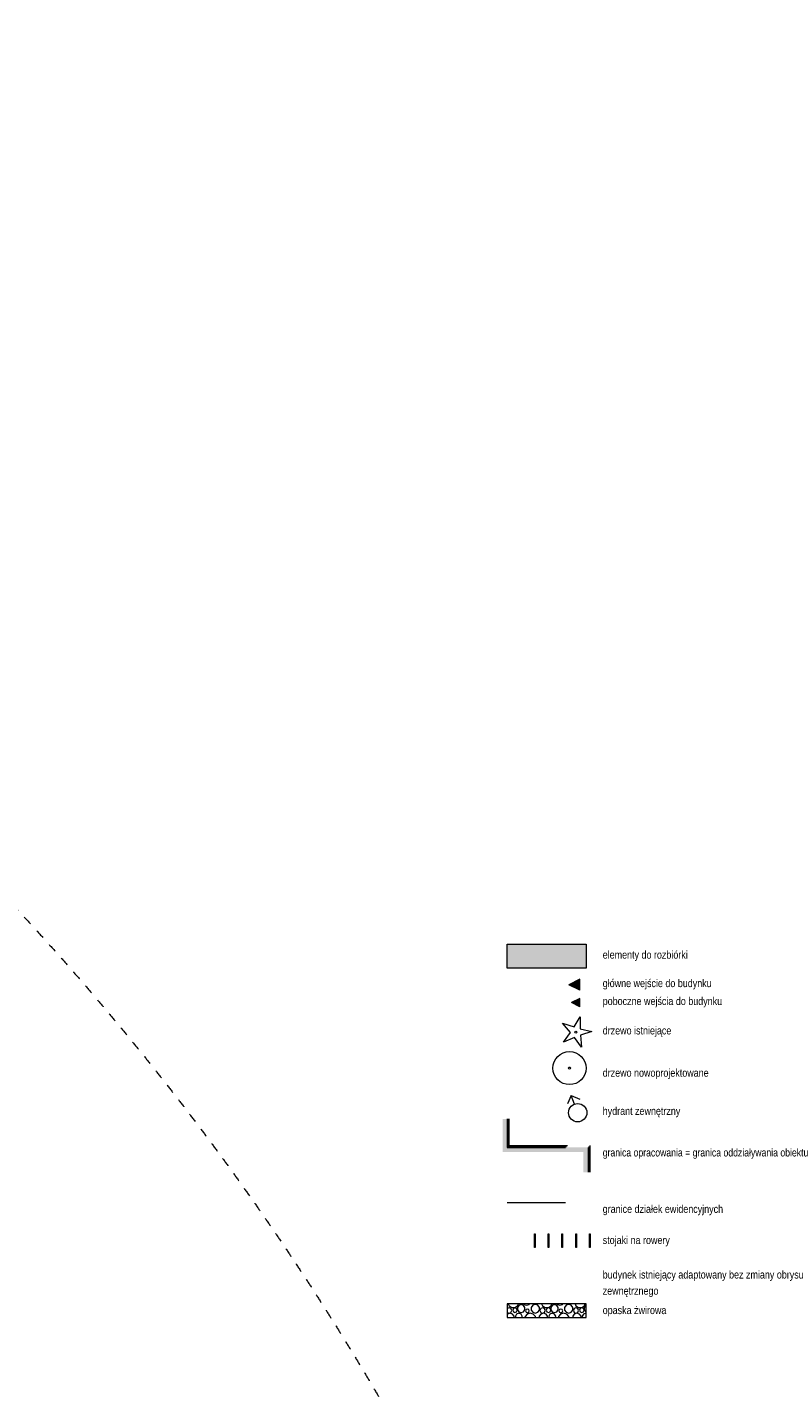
# Model space of a CAD drawing. Header units: millimetres. Extents: x -1155795 to 240441, y -422828 to 463730.
# Tile 66 of 66: x 199229 to 240441, y 63224 to 137304. Entities that reach past the tile are written whole.
import ezdxf

# ---------------------------------------------------------------- set-up
doc = ezdxf.new("R2010")
doc.units = ezdxf.units.MM
doc.header["$MEASUREMENT"] = 0
doc.linetypes.add('Dashed 1_500', pattern=[1000, 500, -500])
doc.linetypes.add('Long Dashed', pattern=[5291.666508, 3174.999952, -2116.666555])
for name, color, linetype, lineweight in [('0_Nr_pióra__1', 7, 'Continuous', 13), ('2D Drafting - General_Nr_pióra__38', 30, 'Continuous', 13), ('2D Drafting - General_Nr_pióra__60', 230, 'Continuous', 13), ('Interior - Furniture _Nr_pióra__1', 7, 'Continuous', 13), ('Nowe_0_Nr_pióra__60', 230, 'Continuous', 13), ('Nowe_2D Drafting - General_Nr_pióra__1', 7, 'Continuous', 13)]:
    doc.layers.add(name, color=color, linetype=linetype, lineweight=lineweight)
for name, color, linetype, lineweight, true_color in [('0_Nr_pióra__78', 7, 'Continuous', 13, 0x00bb5e), ('0_Nr_pióra__99', 7, 'Continuous', 0, 0xaad2ff), ('2D Drafting - General_Nr_pióra__101', 7, 'Continuous', 13, 0x4c4c4c), ('2D Drafting - General_Nr_pióra__81', 7, 'Continuous', 13, 0x4c4c4c), ('Nowe_Site & Landscape - General_Nr_pióra__78', 7, 'Continuous', 13, 0x00bb5e)]:
    doc.layers.add(name, color=color, linetype=linetype, lineweight=lineweight, true_color=true_color)
doc.layers.add('Interior - Furniture', color=7, linetype='Continuous')
doc.layers.add('Nowe_Site & Landscape - General', color=7, linetype='Continuous')
doc.styles.add('STYL_AUTOMATYCZNY_12', font='Arial Narrow.ttf')
doc.linetypes.add('X (1_500)', pattern='A,0,[1,-2. PZT (5)1.Shx,S=19.84127,R=0,X=0,Y=0],-2500,0', length=2500)

# ---------------------------------------------------------------- blocks, each defined once
blk = doc.blocks.new('*X12')
at = {"layer": '2D Drafting - General_Nr_pióra__81', "color": 59, "linetype": 'Continuous', "lineweight": 13, "true_color": 0x4c4c4c}
for p, q in [((225343, 67583), (225338, 67570)), ((225445, 67624), (225343, 67583)), ((225396, 67846), (225444, 67742)), ((225444, 67742), (225589, 67649)), ((225546, 67583), (225445, 67624)), ((225587, 67482), (225546, 67583)), ((225546, 67380), (225587, 67482)), ((225589, 67649), (225761, 67649)), ((225675, 67588), (225638, 67499)), ((225638, 67499), (225675, 67411)), ((225764, 67625), (225675, 67588)), ((225761, 67649), (225906, 67742)), ((225852, 67588), (225764, 67625)), ((225889, 67499), (225852, 67588)), ((225852, 67411), (225889, 67499)), ((225975, 67760), (225898, 67654)), ((225898, 67654), (225898, 67522)), ((225898, 67522), (225975, 67416)), ((225906, 67742), (225954, 67846)), ((226101, 67801), (225975, 67760)), ((225975, 67416), (226101, 67375)), ((226226, 67760), (226101, 67801)), ((226101, 67375), (226226, 67416)), ((226303, 67654), (226226, 67760)), ((226226, 67416), (226303, 67522)), ((226228, 67846), (226253, 67812)), ((226253, 67812), (226393, 67766)), ((226303, 67522), (226303, 67654)), ((226364, 67534), (226334, 67461)), ((226334, 67461), (226364, 67388)), ((226437, 67564), (226364, 67534)), ((226393, 67766), (226533, 67812)), ((226510, 67534), (226437, 67564)), ((226541, 67461), (226510, 67534)), ((226510, 67388), (226541, 67461)), ((226533, 67812), (226558, 67846)), ((226729, 67768), (226643, 67650)), ((226643, 67650), (226643, 67504)), ((226643, 67504), (226729, 67386)), ((226868, 67814), (226729, 67768)), ((227007, 67768), (226868, 67814)), ((227093, 67650), (227007, 67768)), ((227007, 67386), (227093, 67504)), ((227093, 67504), (227093, 67650)), ((227162, 67583), (227120, 67482)), ((227120, 67482), (227162, 67380)), ((227263, 67624), (227162, 67583)), ((227215, 67846), (227262, 67742)), ((227262, 67742), (227407, 67649)), ((227364, 67583), (227263, 67624)), ((227406, 67482), (227364, 67583)), ((227364, 67380), (227406, 67482)), ((227407, 67649), (227580, 67649)), ((227494, 67588), (227457, 67499)), ((227457, 67499), (227494, 67411)), ((227582, 67625), (227494, 67588)), ((227580, 67649), (227725, 67742)), ((227671, 67588), (227582, 67625)), ((227708, 67499), (227671, 67588)), ((227671, 67411), (227708, 67499)), ((227794, 67760), (227717, 67654)), ((227717, 67654), (227717, 67522)), ((227717, 67522), (227794, 67416)), ((227725, 67742), (227772, 67846)), ((227919, 67801), (227794, 67760)), ((227794, 67416), (227919, 67375)), ((228044, 67760), (227919, 67801)), ((227919, 67375), (228044, 67416)), ((228121, 67654), (228044, 67760)), ((228044, 67416), (228121, 67522)), ((228046, 67846), (228071, 67812)), ((228071, 67812), (228211, 67766)), ((228121, 67522), (228121, 67654)), ((228183, 67534), (228153, 67461)), ((228153, 67461), (228183, 67388)), ((228256, 67564), (228183, 67534)), ((228211, 67766), (228352, 67812)), ((228329, 67534), (228256, 67564)), ((228359, 67461), (228329, 67534)), ((228329, 67388), (228359, 67461)), ((228352, 67812), (228376, 67846)), ((228547, 67768), (228461, 67650)), ((228461, 67650), (228461, 67504)), ((228461, 67504), (228547, 67386)), ((228686, 67814), (228547, 67768)), ((228825, 67768), (228686, 67814)), ((228911, 67650), (228825, 67768)), ((228825, 67386), (228911, 67504)), ((228911, 67504), (228911, 67650)), ((228981, 67583), (228939, 67482)), ((228939, 67482), (228981, 67380)), ((229082, 67624), (228981, 67583)), ((229033, 67846), (229081, 67742)), ((229081, 67742), (229226, 67649)), ((229183, 67583), (229082, 67624)), ((229225, 67482), (229183, 67583)), ((229183, 67380), (229225, 67482)), ((229226, 67649), (229398, 67649)), ((229312, 67588), (229275, 67499)), ((229275, 67499), (229312, 67411)), ((229401, 67625), (229312, 67588)), ((229398, 67649), (229543, 67742)), ((229489, 67588), (229401, 67625)), ((229526, 67499), (229489, 67588)), ((229489, 67411), (229526, 67499)), ((229613, 67760), (229535, 67654)), ((229535, 67654), (229535, 67522)), ((229535, 67522), (229613, 67416)), ((229543, 67742), (229591, 67846)), ((229637, 67768), (229613, 67760)), ((229613, 67416), (229637, 67408)), ((225338, 67393), (225343, 67380)), ((225353, 67288), (225338, 67268)), ((225343, 67380), (225445, 67339)), ((225493, 67333), (225353, 67288)), ((225445, 67339), (225546, 67380)), ((225633, 67288), (225493, 67333)), ((225720, 67169), (225633, 67288)), ((225675, 67411), (225764, 67374)), ((225720, 67096), (225720, 67169)), ((225764, 67374), (225852, 67411)), ((225850, 67286), (225784, 67172)), ((225784, 67172), (225798, 67096)), ((225973, 67331), (225850, 67286)), ((226096, 67286), (225973, 67331)), ((226162, 67172), (226096, 67286)), ((226148, 67096), (226162, 67172)), ((226315, 67160), (226306, 67096)), ((226428, 67290), (226315, 67160)), ((226364, 67388), (226437, 67357)), ((226594, 67339), (226428, 67290)), ((226437, 67357), (226510, 67388)), ((226759, 67290), (226594, 67339)), ((226729, 67386), (226868, 67341)), ((226872, 67160), (226759, 67290)), ((226868, 67341), (227007, 67386)), ((226881, 67096), (226872, 67160)), ((227171, 67288), (227085, 67169)), ((227085, 67169), (227085, 67096)), ((227162, 67380), (227263, 67339)), ((227311, 67333), (227171, 67288)), ((227263, 67339), (227364, 67380)), ((227452, 67288), (227311, 67333)), ((227538, 67169), (227452, 67288)), ((227494, 67411), (227582, 67374)), ((227538, 67096), (227538, 67169)), ((227582, 67374), (227671, 67411)), ((227668, 67286), (227603, 67172)), ((227603, 67172), (227616, 67096)), ((227792, 67331), (227668, 67286)), ((227915, 67286), (227792, 67331)), ((227980, 67172), (227915, 67286)), ((227967, 67096), (227980, 67172)), ((228134, 67160), (228125, 67096)), ((228247, 67290), (228134, 67160)), ((228183, 67388), (228256, 67357)), ((228412, 67339), (228247, 67290)), ((228256, 67357), (228329, 67388)), ((228578, 67290), (228412, 67339)), ((228547, 67386), (228686, 67341)), ((228690, 67160), (228578, 67290)), ((228686, 67341), (228825, 67386)), ((228700, 67096), (228690, 67160)), ((228990, 67288), (228903, 67169)), ((228903, 67169), (228903, 67096)), ((228981, 67380), (229082, 67339)), ((229130, 67333), (228990, 67288)), ((229082, 67339), (229183, 67380)), ((229270, 67288), (229130, 67333)), ((229357, 67169), (229270, 67288)), ((229312, 67411), (229401, 67374)), ((229357, 67096), (229357, 67169)), ((229401, 67374), (229489, 67411)), ((229487, 67286), (229421, 67172)), ((229421, 67172), (229435, 67096)), ((229610, 67331), (229487, 67286)), ((229637, 67321), (229610, 67331))]:
    blk.add_line(p, q, dxfattribs=at)
blk = doc.blocks.new('Wypełnienie_1', base_point=(0, 0))
at = {"layer": '2D Drafting - General_Nr_pióra__101', "color": 59, "linetype": 'Continuous', "lineweight": 13, "true_color": 0x4c4c4c, "flags": 128}
blk.add_lwpolyline([(229637, 67846), (225338, 67846), (225338, 67096), (229637, 67096)], close=True, dxfattribs=at)
at = {"layer": '2D Drafting - General_Nr_pióra__81', "color": 59, "linetype": 'Continuous', "lineweight": 13, "true_color": 0x4c4c4c}
blk.add_blockref('*X12', (0, 0), dxfattribs=at)
blk = doc.blocks.new('Entrance Symbol 22_2')
at = {"layer": 'Interior - Furniture', "linetype": 'Continuous', "lineweight": 0, "true_color": 0x000000}
blk.add_hatch(color=178, dxfattribs=at).paths.add_polyline_path([(0, 0), (600, 0), (300, 600)])
at = {"layer": 'Interior - Furniture _Nr_pióra__1', "color": 7, "linetype": 'Continuous', "lineweight": 13}
for p, q in [((0, 0), (300, 600)), ((0, 0), (600, 0)), ((600, 0), (300, 600))]:
    blk.add_line(p, q, dxfattribs=at)
blk = doc.blocks.new('Entrance Symbol 22_3')
at = {"layer": 'Interior - Furniture', "linetype": 'Continuous', "lineweight": 0, "true_color": 0x000000}
blk.add_hatch(color=178, dxfattribs=at).paths.add_polyline_path([(0, 0), (450, 0), (225, 450)])
at = {"layer": 'Interior - Furniture _Nr_pióra__1', "color": 7, "linetype": 'Continuous', "lineweight": 13}
for p, q in [((0, 0), (225, 450)), ((0, 0), (450, 0)), ((450, 0), (225, 450))]:
    blk.add_line(p, q, dxfattribs=at)
blk = doc.blocks.new('Drzewo rzut 26_2')
at = {"layer": 'Nowe_Site & Landscape - General_Nr_pióra__78', "color": 112, "linetype": 'Continuous', "lineweight": 13, "true_color": 0x00bb5e}
for radius in [900, 60]:
    blk.add_circle((0, 0), radius, dxfattribs=at)

msp = doc.modelspace()

# ---------------------------------------------------------------- hatches: boundary and pattern name
at = {"layer": '2D Drafting - General_Nr_pióra__38', "linetype": 'Continuous', "lineweight": 0, "true_color": 0x3f2000}
msp.add_hatch(color=38, dxfattribs=at).paths.add_polyline_path([(225338, 87410), (229637, 87410), (229637, 86110), (225338, 86110)])
at = {"layer": '2D Drafting - General_Nr_pióra__60', "linetype": 'Continuous', "lineweight": 0, "true_color": 0x7f0040}
msp.add_hatch(color=236, dxfattribs=at).paths.add_polyline_path([(229738, 75003), (229738, 76353), (225338, 76353), (225338, 77903), (225088, 77903), (225088, 76353), (225088, 76103), (225528, 76103), (229488, 76103), (229488, 75003)])
at = {"layer": 'Nowe_2D Drafting - General_Nr_pióra__1', "linetype": 'Continuous', "lineweight": 0, "true_color": 0x000000}
for points in [[(226857, 71659), (226857, 70909), (226817, 70909), (226817, 71659)], [(227607, 71659), (227607, 70909), (227567, 70909), (227567, 71659)], [(228357, 71659), (228357, 70909), (228317, 70909), (228317, 71659)], [(229107, 71659), (229107, 70909), (229067, 70909), (229067, 71659)], [(229857, 71659), (229857, 70909), (229817, 70909), (229817, 71659)]]:
    msp.add_hatch(color=178, dxfattribs=at).paths.add_polyline_path(points)

# ---------------------------------------------------------------- linework, layer by layer
at = {"layer": '0_Nr_pióra__78', "color": 112, "linetype": 'Continuous', "lineweight": 13, "true_color": 0x00bb5e}
msp.add_lwpolyline([(228975, 82908), (229314, 83468), (229312, 82813), (229949, 82664), (229327, 82464), (229381, 81812), (228998, 82342), (228396, 82089), (228781, 82617), (228354, 83112)], close=True, dxfattribs=at)
msp.add_circle((229079, 82628), 50.2, dxfattribs=at)
at = {"layer": '0_Nr_pióra__99', "color": 141, "linetype": 'Continuous', "lineweight": 0, "true_color": 0xaad2ff}
for points in [[(229002, 78714), (228829, 79183), (228620, 78730)], [(228829, 79183), (229283, 78975)]]:
    msp.add_lwpolyline(points, dxfattribs=at)
at = {"layer": '0_Nr_pióra__99', "color": 141, "linetype": 'Dashed 1_500', "lineweight": 0, "true_color": 0xaad2ff}
msp.add_circle((88699, -12696), 150000, dxfattribs=at)
at = {"layer": '0_Nr_pióra__99', "color": 141, "linetype": 'Continuous', "lineweight": 0, "true_color": 0xaad2ff}
msp.add_circle((229176, 78246), 500, dxfattribs=at)
at = {"layer": '2D Drafting - General_Nr_pióra__38', "color": 30, "linetype": 'X (1_500)', "lineweight": 13, "flags": 128}
msp.add_lwpolyline([(225338, 87410), (229637, 87410), (229637, 86110), (225338, 86110)], close=True, dxfattribs=at)
at = {"layer": 'Nowe_0_Nr_pióra__60', "color": 230, "linetype": 'Long Dashed', "lineweight": 13}
for points in [[(225338, 77903), (225338, 76353), (229738, 76353), (229738, 75003)], [(225388, 77903), (225388, 76403), (229788, 76403), (229788, 75003)], [(225438, 77903), (225438, 76453), (229838, 76453), (229838, 75003)], [(225338, 73353), (229838, 73353)]]:
    msp.add_lwpolyline(points, dxfattribs=at)
at = {"layer": 'Nowe_2D Drafting - General_Nr_pióra__1', "color": 7, "linetype": 'Continuous', "lineweight": 13, "flags": 128}
for points in [[(226857, 71659), (226857, 70909), (226817, 70909), (226817, 71659)], [(227607, 71659), (227607, 70909), (227567, 70909), (227567, 71659)], [(228357, 71659), (228357, 70909), (228317, 70909), (228317, 71659)], [(229107, 71659), (229107, 70909), (229067, 70909), (229067, 71659)], [(229857, 71659), (229857, 70909), (229817, 70909), (229817, 71659)]]:
    msp.add_lwpolyline(points, close=True, dxfattribs=at)

# ---------------------------------------------------------------- block references
at = {"layer": '2D Drafting - General_Nr_pióra__81', "color": 59, "linetype": 'Continuous', "lineweight": 13, "true_color": 0x4c4c4c}
msp.add_blockref('Wypełnienie_1', (0, 0), dxfattribs=at)
at = {"layer": 'Interior - Furniture', "color": 7, "linetype": 'Continuous', "lineweight": 13, "zscale": 1000, "rotation": 90}
for name, p in [('Entrance Symbol 22_2', (229287, 84910)), ('Entrance Symbol 22_3', (229287, 84010))]:
    msp.add_blockref(name, p, dxfattribs=at)
at = {"layer": 'Nowe_Site & Landscape - General', "color": 7, "linetype": 'Continuous', "lineweight": 13, "zscale": 1000, "rotation": 90}
msp.add_blockref('Drzewo rzut 26_2', (228730, 80671), dxfattribs=at)

# ---------------------------------------------------------------- texts
at = {"layer": '0_Nr_pióra__1', "color": 7, "linetype": 'Continuous', "lineweight": 13, "char_height": 425, "attachment_point": 1, "style": 'STYL_AUTOMATYCZNY_12'}
for s, insert in [('\\A1;{\\pql;\\fArial Narrow|b0|i0|c0|p0;\\W1.000000;elementy do rozbiórki}', (230537, 87053)), ('\\A1;{\\pql;\\fArial Narrow|b0|i0|c0|p0;\\W1.000000;główne wejście do budynku}', (230537, 85503)), ('\\A1;{\\pql;\\fArial Narrow|b0|i0|c0|p0;\\W1.000000;poboczne wejścia do budynku}', (230537, 84528)), ('\\A1;{\\pql;\\fArial Narrow|b0|i0|c0|p0;\\W1.000000;drzewo istniejące}', (230537, 82928)), ('\\A1;{\\pql;\\fArial Narrow|b0|i0|c0|p0;\\W1.000000;drzewo nowoprojektowane}', (230537, 80628)), ('\\A1;{\\pql;\\fArial Narrow|b0|i0|c0|p0;\\W1.000000;hydrant zewnętrzny}', (230537, 78551)), ('\\A1;{\\pql;\\fArial Narrow|b0|i0|c0|p0;\\W1.000000;granice działek ewidencyjnych}', (230537, 73220)), ('\\A1;{\\pql;\\fArial Narrow|b0|i0|c0|p0;\\W1.000000;stojaki na rowery}', (230537, 71526)), ('\\A1;{\\pql;\\fArial Narrow|b0|i0|c0|p0;\\W1.000000;opaska żwirowa }', (230537, 67713))]:
    msp.add_mtext(s, dxfattribs=dict(at, insert=insert))
at = {"layer": '0_Nr_pióra__1', "color": 7, "linetype": 'Continuous', "lineweight": 13, "char_height": 425, "width": 11146.31, "attachment_point": 1, "style": 'STYL_AUTOMATYCZNY_12'}
for s, insert, line_spacing_factor in [('\\A1;{\\pql;\\fArial Narrow|b0|i0|c0|p0;\\W1.000000;granica opracowania = granica oddziaływania obiektu}', (230537, 76289), 1.240644), ('\\A1;{\\pql;\\fArial Narrow|b0|i0|c0|p0;\\W1.000000;budynek istniejący adaptowany bez zmiany obrysu zewnętrznego}', (230537, 69648), 1.242846)]:
    msp.add_mtext(s, dxfattribs=dict(at, insert=insert, line_spacing_factor=line_spacing_factor))

doc.saveas('drawing.dxf')
